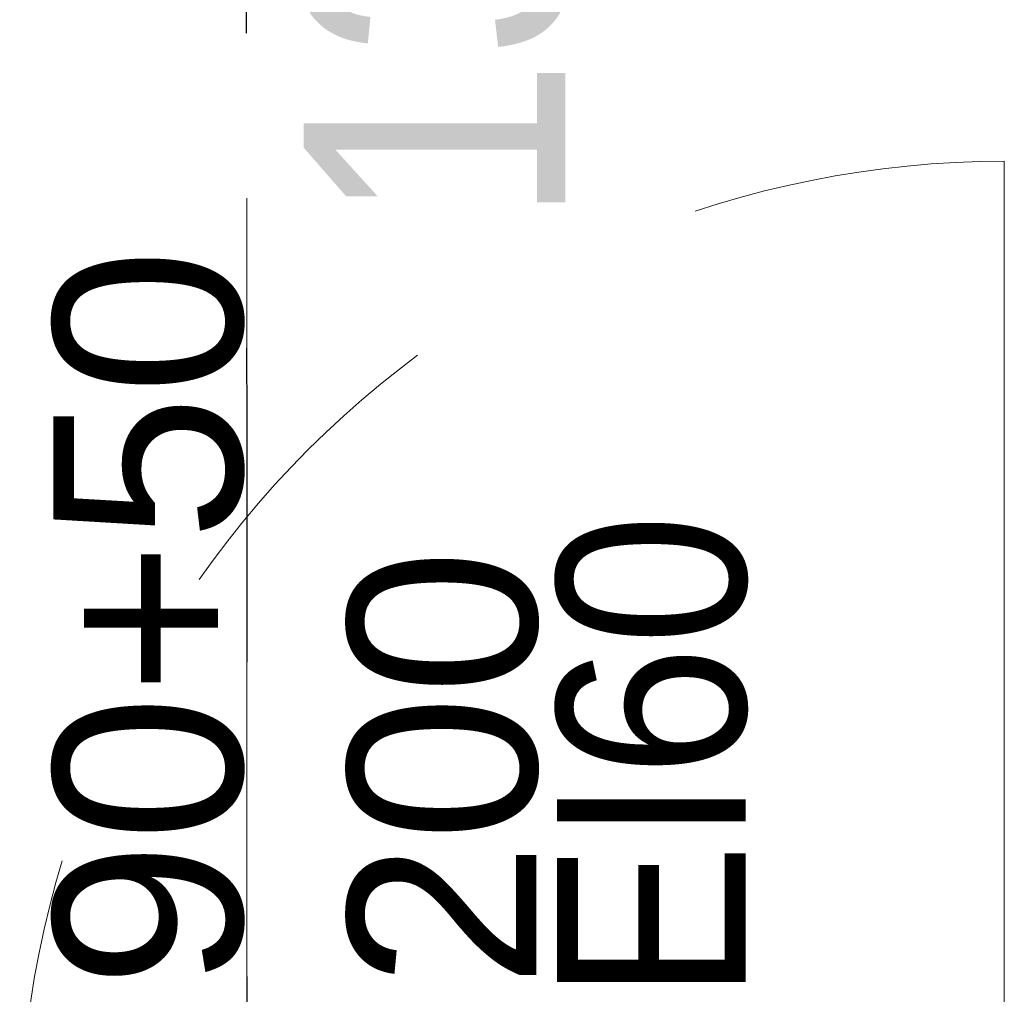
# Model space of a CAD drawing. Header units: centimetres. Extents: x -1631 to 1829, y -257 to 3158.
# Tile 66 of 129: x 392 to 486, y 1035 to 1128. Entities that reach past the tile are written whole.
import ezdxf

# ---------------------------------------------------------------- set-up
doc = ezdxf.new("R2010")
doc.units = ezdxf.units.CM
doc.linetypes.add('Dash', pattern=[60, 30, -30])
for name, color, linetype, lineweight in [('A-DETL', 90, 'Continuous', 9), ('A-DOOR', 31, 'Continuous', 13), ('A-DOOR-HDLN', 31, 'Dash', 9), ('A-DOOR-IDEN', 31, 'Continuous', 13), ('G-ANNO-TEXT', 231, 'Continuous', 13)]:
    doc.layers.add(name, color=color, linetype=linetype, lineweight=lineweight)
doc.styles.add('Arial', font='arial.ttf', dxfattribs={"width": 0.9, "height": 18})
doc.styles.add('Arial Narrow_4', font='ARIALN.TTF', dxfattribs={"height": 25})
doc.styles.add('Arial_8', font='arial.ttf', dxfattribs={"height": 18})

# ---------------------------------------------------------------- blocks, each defined once
blk = doc.blocks.new('Schueco_FWS_ADS-75-SimplySmart_inw_Family-02 - FWS SI insert unit 90-2368450-6_piętro IV __13_80 m_ - stan projektowany')
at = {"layer": 'A-DOOR'}
blk.add_line((-72.3, -7.6), (-72.3, -101.55), dxfattribs=at)
at = {"layer": 'A-DOOR-HDLN'}
for centre, radius, start, end in [((-72.3, -7.6), 93.95, 270, 0), ((72.3, -7.6), 50.65, 180, 270)]:
    blk.add_arc(centre, radius, start, end, dxfattribs=at)
blk = doc.blocks.new('etykieta drzwi wymiar i kategoria - Aluprof Curtain Door - etykieta drzwi 1S góra-2374516-6_piętro IV __13_80 m_ - stan projektowany')
at = {"layer": 'A-DOOR-IDEN'}
for q in [(0, 0.59844), (0, -0.59844)]:
    blk.add_line((0, 0), q, dxfattribs=at)

msp = doc.modelspace()

# ---------------------------------------------------------------- linework, layer by layer
at = {"layer": 'A-DETL', "linetype": 'Dash', "lineweight": 25}
msp.add_open_spline([(-555.623, 1472.575), (-478.908, 1472.575), (-450.623, 1472.575), (-439.123, 1472.575), (-439.123, 1461.075), (-439.123, 1432.79), (-439.123, 1329.11), (-439.123, 1326.281), (-439.123, 1289.326), (-402.167, 1289.326), (-399.339, 1289.326), (54.377, 1289.326), (347.204, 1289.326), (391.666, 1289.326), (413.877, 1267.114), (413.877, 1211.148), (413.877, 1019.9)], degree=3, knots=[0, 0, 0, 0, 1.274059, 1.834911, 2.395763, 3.964714, 5.438832, 7.007784, 7.847024, 8.686264, 14.083246, 22.278473, 30.929004, 34.961158, 36.402966, 39.45005, 39.45005, 39.45005, 39.45005], dxfattribs=at)

# ---------------------------------------------------------------- block references
at = {"layer": 'A-DOOR', "rotation": 180}
msp.add_blockref('Schueco_FWS_ADS-75-SimplySmart_inw_Family-02 - FWS SI insert unit 90-2368450-6_piętro IV __13_80 m_ - stan projektowany', (413.877, 1013.376), dxfattribs=at)
at = {"layer": 'A-DOOR-IDEN', "xscale": 99.99999999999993, "yscale": 99.99999999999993, "zscale": 99.99999999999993}
msp.add_blockref('etykieta drzwi wymiar i kategoria - Aluprof Curtain Door - etykieta drzwi 1S góra-2374516-6_piętro IV __13_80 m_ - stan projektowany', (413.877, 1051.568), dxfattribs=at)

# ---------------------------------------------------------------- texts
at = {"layer": 'A-DOOR-IDEN', "insert": (418.598, 1036.01), "char_height": 18, "width": 70.8, "attachment_point": 4, "rotation": 90, "line_spacing_factor": 0.936439, "style": 'Arial_8'}
msp.add_mtext('\\pxt7.05556,14.11111,21.16667,28.22222,35.27778,42.33333,49.38889,56.44444,63.5,70.55556,77.61111,84.66667,91.72222,98.77778,105.83333,112.88889,119.94444,127,134.05556,141.11111,148.16667,155.22222,162.27778,169.33333,176.38889,183.44444,190.5,197.55556,204.61111,211.66667,218.72222,225.77778;{90+50\\P200}', dxfattribs=at)
at = {"layer": 'G-ANNO-TEXT', "color": 11, "insert": (419.287, 1108.822), "char_height": 25, "width": 104.939, "attachment_point": 1, "rotation": 90, "line_spacing_factor": 0.949189, "style": 'Arial Narrow_4'}
msp.add_mtext('\\pxt5.08,10.16,15.24,20.32,25.4,30.48,35.56,40.64,45.72,50.8,55.88,60.96,66.04,71.12,76.2,81.28,86.36,91.44,96.52,101.6,106.68,111.76,116.84,121.92,127,132.08,137.16,142.24,147.32,152.4,157.48,162.56;{13,97 m}', dxfattribs=at)
at = {"layer": 'G-ANNO-TEXT', "color": 1, "insert": (443.483, 1034.753), "char_height": 18, "width": 46.2681, "attachment_point": 1, "rotation": 90, "line_spacing_factor": 0.936439, "style": 'Arial'}
msp.add_mtext('\\pxt6.35,12.7,19.05,25.4,31.75,38.1,44.45,50.8,57.15,63.5,69.85,76.2,82.55,88.9,95.25,101.6,107.95,114.3,120.65,127,133.35,139.7,146.05,152.4,158.75,165.1,171.45,177.8,184.15,190.5,196.85,203.2;{EI60}', dxfattribs=at)

doc.saveas('drawing.dxf')
